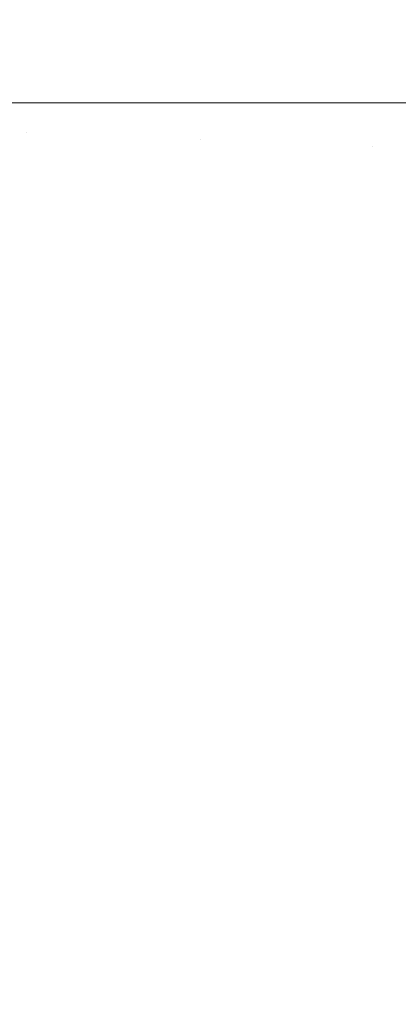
# Model space of a CAD drawing. Header units: centimetres. Extents: x -26 to 27.3, y -25.3 to -23.5.
# Tile 194 of 221: x 27.19909 to 27.20829, y -25.18174 to -25.15787. Entities that reach past the tile are written whole.
import ezdxf

# ---------------------------------------------------------------- set-up
doc = ezdxf.new("R2010")
doc.units = ezdxf.units.CM
doc.header["$LTSCALE"] = 2.54
doc.layers.add('Lucido design-1', color=7, linetype='Continuous')

# ---------------------------------------------------------------- blocks, each defined once
blk = doc.blocks.new('Gruppo-4-1')
at = {"color": 7, "linetype": 'Continuous', "lineweight": 9}
for points, invisible_edges in [([(27.199286, -23.559888, 1050.420639), (27.196434, -23.559888, 1050.421062), (27.196434, -25.159888, 1050.421062), (27.199286, -25.159888, 1050.420639)], 10), ([(27.200394, -23.559888, 1049.623666), (27.200394, -25.159888, 1049.623666), (27.196437, -25.159888, 1049.623029), (27.196437, -23.559888, 1049.623029)], 5), ([(27.199286, -25.159888, 1050.420639), (27.200391, -25.159888, 1050.420427), (27.200391, -23.559888, 1050.420427), (27.199286, -23.559888, 1050.420639)], 10), ([(27.203507, -23.559888, 1050.419828), (27.200391, -23.559888, 1050.420427), (27.200391, -25.159888, 1050.420427), (27.203507, -25.159888, 1050.419828)], 10), ([(27.204328, -23.559888, 1049.624463), (27.204328, -25.159888, 1049.624463), (27.200394, -25.159888, 1049.623666), (27.200394, -23.559888, 1049.623666)], 5), ([(27.203507, -25.159888, 1050.419828), (27.204325, -25.159888, 1050.419634), (27.204325, -23.559888, 1050.419634), (27.203507, -23.559888, 1050.419828)], 10), ([(27.207682, -23.559888, 1050.418837), (27.204325, -23.559888, 1050.419634), (27.204325, -25.159888, 1050.419634), (27.207682, -25.159888, 1050.418837)], 10), ([(27.208231, -23.559888, 1049.625418), (27.208231, -25.159888, 1049.625418), (27.204328, -25.159888, 1049.624463), (27.204328, -23.559888, 1049.624463)], 5), ([(27.207682, -25.159888, 1050.418837), (27.208228, -25.159888, 1050.418683), (27.208228, -23.559888, 1050.418683), (27.207682, -23.559888, 1050.418837)], 10), ([(27.211805, -23.559888, 1050.417671), (27.208228, -23.559888, 1050.418683), (27.208228, -25.159888, 1050.418683), (27.211805, -25.159888, 1050.417671)], 10), ([(27.212098, -23.559888, 1049.62653), (27.212098, -25.159888, 1049.62653), (27.208231, -25.159888, 1049.625418), (27.208231, -23.559888, 1049.625418)], 5), ([(27.195016, -25.160419, 1050.42127), (27.199271, -25.1606, 1050.420639), (27.199286, -25.159888, 1050.420639), (27.196434, -25.159888, 1050.421062)], 11), ([(27.200394, -25.159888, 1049.623666), (27.200378, -25.160647, 1049.623666), (27.196425, -25.160479, 1049.623029), (27.196437, -25.159888, 1049.623029)], 7), ([(27.199271, -25.1606, 1050.420639), (27.203488, -25.160779, 1050.419828), (27.203507, -25.159888, 1050.419828), (27.200391, -25.159888, 1050.420427)], 11), ([(27.200391, -25.159888, 1050.420427), (27.199286, -25.159888, 1050.420639), (27.199271, -25.1606, 1050.420639)], 10), ([(27.204328, -25.159888, 1049.624463), (27.204308, -25.160814, 1049.624463), (27.200378, -25.160647, 1049.623666), (27.200394, -25.159888, 1049.623666)], 7), ([(27.203488, -25.160779, 1050.419828), (27.207659, -25.160956, 1050.418837), (27.207682, -25.159888, 1050.418837), (27.204325, -25.159888, 1050.419634)], 11), ([(27.204325, -25.159888, 1050.419634), (27.203507, -25.159888, 1050.419828), (27.203488, -25.160779, 1050.419828)], 10), ([(27.208231, -25.159888, 1049.625418), (27.208208, -25.160979, 1049.625418), (27.204308, -25.160814, 1049.624463), (27.204328, -25.159888, 1049.624463)], 7), ([(27.207659, -25.160956, 1050.418837), (27.211778, -25.161131, 1050.417671), (27.211805, -25.159888, 1050.417671), (27.208228, -25.159888, 1050.418683)], 11), ([(27.208228, -25.159888, 1050.418683), (27.207682, -25.159888, 1050.418837), (27.207659, -25.160956, 1050.418837)], 10), ([(27.212098, -25.159888, 1049.62653), (27.212071, -25.161143, 1049.62653), (27.208208, -25.160979, 1049.625418), (27.208231, -25.159888, 1049.625418)], 7), ([(27.195016, -25.160419, 1050.42127), (27.194982, -25.160949, 1050.42127), (27.199226, -25.16131, 1050.420639), (27.199271, -25.1606, 1050.420639)], 15), ([(27.200378, -25.160647, 1049.623666), (27.20033, -25.161404, 1049.623666), (27.196387, -25.161068, 1049.623029), (27.196425, -25.160479, 1049.623029)], 15), ([(27.199271, -25.1606, 1050.420639), (27.199226, -25.16131, 1050.420639), (27.203431, -25.161668, 1050.419828), (27.203488, -25.160779, 1050.419828)], 15), ([(27.204308, -25.160814, 1049.624463), (27.204249, -25.161738, 1049.624463), (27.20033, -25.161404, 1049.623666), (27.200378, -25.160647, 1049.623666)], 15), ([(27.194982, -25.160949, 1050.42127), (27.194926, -25.161477, 1050.42127), (27.19915, -25.162018, 1050.420639), (27.199226, -25.16131, 1050.420639)], 15), ([(27.203488, -25.160779, 1050.419828), (27.203431, -25.161668, 1050.419828), (27.207591, -25.162022, 1050.418837), (27.207659, -25.160956, 1050.418837)], 15), ([(27.208208, -25.160979, 1049.625418), (27.208139, -25.162069, 1049.625418), (27.204249, -25.161738, 1049.624463), (27.204308, -25.160814, 1049.624463)], 15), ([(27.207659, -25.160956, 1050.418837), (27.207591, -25.162022, 1050.418837), (27.211699, -25.162372, 1050.417671), (27.211778, -25.161131, 1050.417671)], 15), ([(27.212071, -25.161143, 1049.62653), (27.211991, -25.162397, 1049.62653), (27.208139, -25.162069, 1049.625418), (27.208208, -25.160979, 1049.625418)], 15), ([(27.20033, -25.161404, 1049.623666), (27.20025, -25.162159, 1049.623666), (27.196325, -25.161656, 1049.623029), (27.196387, -25.161068, 1049.623029)], 15), ([(27.199226, -25.16131, 1050.420639), (27.19915, -25.162018, 1050.420639), (27.203337, -25.162554, 1050.419828), (27.203431, -25.161668, 1050.419828)], 15), ([(27.204249, -25.161738, 1049.624463), (27.204151, -25.162658, 1049.624463), (27.20025, -25.162159, 1049.623666), (27.20033, -25.161404, 1049.623666)], 15), ([(27.194926, -25.161477, 1050.42127), (27.194847, -25.162002, 1050.42127), (27.199045, -25.162722, 1050.420639), (27.19915, -25.162018, 1050.420639)], 15), ([(27.20025, -25.162159, 1049.623666), (27.200137, -25.162909, 1049.623666), (27.196237, -25.16224, 1049.623029), (27.196325, -25.161656, 1049.623029)], 15), ([(27.203431, -25.161668, 1050.419828), (27.203337, -25.162554, 1050.419828), (27.207478, -25.163084, 1050.418837), (27.207591, -25.162022, 1050.418837)], 15), ([(27.208139, -25.162069, 1049.625418), (27.208023, -25.163154, 1049.625418), (27.204151, -25.162658, 1049.624463), (27.204249, -25.161738, 1049.624463)], 15), ([(27.19915, -25.162018, 1050.420639), (27.199045, -25.162722, 1050.420639), (27.203205, -25.163435, 1050.419828), (27.203337, -25.162554, 1050.419828)], 15), ([(27.204151, -25.162658, 1049.624463), (27.204014, -25.163574, 1049.624463), (27.200137, -25.162909, 1049.623666), (27.20025, -25.162159, 1049.623666)], 15), ([(27.207591, -25.162022, 1050.418837), (27.207478, -25.163084, 1050.418837), (27.211568, -25.163608, 1050.417671), (27.211699, -25.162372, 1050.417671)], 15), ([(27.211991, -25.162397, 1049.62653), (27.211858, -25.163645, 1049.62653), (27.208023, -25.163154, 1049.625418), (27.208139, -25.162069, 1049.625418)], 15), ([(27.200137, -25.162909, 1049.623666), (27.199993, -25.163654, 1049.623666), (27.196125, -25.162821, 1049.623029), (27.196237, -25.16224, 1049.623029)], 15), ([(27.203337, -25.162554, 1050.419828), (27.203205, -25.163435, 1050.419828), (27.20732, -25.164141, 1050.418837), (27.207478, -25.163084, 1050.418837)], 15), ([(27.208023, -25.163154, 1049.625418), (27.207862, -25.164234, 1049.625418), (27.204014, -25.163574, 1049.624463), (27.204151, -25.162658, 1049.624463)], 15), ([(27.199993, -25.163654, 1049.623666), (27.199818, -25.164392, 1049.623666), (27.195988, -25.163395, 1049.623029), (27.196125, -25.162821, 1049.623029)], 15), ([(27.199045, -25.162722, 1050.420639), (27.19891, -25.163421, 1050.420639), (27.203036, -25.16431, 1050.419828), (27.203205, -25.163435, 1050.419828)], 15), ([(27.204014, -25.163574, 1049.624463), (27.203838, -25.164483, 1049.624463), (27.199993, -25.163654, 1049.623666), (27.200137, -25.162909, 1049.623666)], 15), ([(27.207478, -25.163084, 1050.418837), (27.20732, -25.164141, 1050.418837), (27.211384, -25.164837, 1050.417671), (27.211568, -25.163608, 1050.417671)], 15), ([(27.211858, -25.163645, 1049.62653), (27.211672, -25.164887, 1049.62653), (27.207862, -25.164234, 1049.625418), (27.208023, -25.163154, 1049.625418)], 15), ([(27.199818, -25.164392, 1049.623666), (27.199611, -25.165123, 1049.623666), (27.195827, -25.163964, 1049.623029), (27.195988, -25.163395, 1049.623029)], 15), ([(27.19891, -25.163421, 1050.420639), (27.198745, -25.164113, 1050.420639), (27.20283, -25.165177, 1050.419828), (27.203036, -25.16431, 1050.419828)], 15), ([(27.203205, -25.163435, 1050.419828), (27.203036, -25.16431, 1050.419828), (27.207117, -25.16519, 1050.418837), (27.20732, -25.164141, 1050.418837)], 15), ([(27.207862, -25.164234, 1049.625418), (27.207654, -25.165305, 1049.625418), (27.203838, -25.164483, 1049.624463), (27.204014, -25.163574, 1049.624463)], 15), ([(27.203838, -25.164483, 1049.624463), (27.203624, -25.165384, 1049.624463), (27.199818, -25.164392, 1049.623666), (27.199993, -25.163654, 1049.623666)], 15), ([(27.199611, -25.165123, 1049.623666), (27.199373, -25.165843, 1049.623666), (27.195642, -25.164525, 1049.623029), (27.195827, -25.163964, 1049.623029)], 15), ([(27.198745, -25.164113, 1050.420639), (27.198551, -25.164798, 1050.420639), (27.202587, -25.166034, 1050.419828), (27.20283, -25.165177, 1050.419828)], 15), ([(27.203036, -25.16431, 1050.419828), (27.20283, -25.165177, 1050.419828), (27.20687, -25.166229, 1050.418837), (27.207117, -25.16519, 1050.418837)], 15), ([(27.20732, -25.164141, 1050.418837), (27.207117, -25.16519, 1050.418837), (27.211147, -25.166058, 1050.417671), (27.211384, -25.164837, 1050.417671)], 15), ([(27.211672, -25.164887, 1049.62653), (27.211434, -25.16612, 1049.62653), (27.207654, -25.165305, 1049.625418), (27.207862, -25.164234, 1049.625418)], 15), ([(27.199373, -25.165843, 1049.623666), (27.199105, -25.166553, 1049.623666), (27.195434, -25.165078, 1049.623029), (27.195642, -25.164525, 1049.623029)], 15), ([(27.203624, -25.165384, 1049.624463), (27.203372, -25.166274, 1049.624463), (27.199611, -25.165123, 1049.623666), (27.199818, -25.164392, 1049.623666)], 15), ([(27.207654, -25.165305, 1049.625418), (27.207402, -25.166367, 1049.625418), (27.203624, -25.165384, 1049.624463), (27.203838, -25.164483, 1049.624463)], 15), ([(27.198551, -25.164798, 1050.420639), (27.198328, -25.165474, 1050.420639), (27.202308, -25.16688, 1050.419828), (27.202587, -25.166034, 1050.419828)], 15), ([(27.199105, -25.166553, 1049.623666), (27.198808, -25.167251, 1049.623666), (27.195202, -25.165621, 1049.623029), (27.195434, -25.165078, 1049.623029)], 15), ([(27.203372, -25.166274, 1049.624463), (27.203082, -25.167154, 1049.624463), (27.199373, -25.165843, 1049.623666), (27.199611, -25.165123, 1049.623666)], 15), ([(27.20283, -25.165177, 1050.419828), (27.202587, -25.166034, 1050.419828), (27.206579, -25.167257, 1050.418837), (27.20687, -25.166229, 1050.418837)], 15), ([(27.207117, -25.16519, 1050.418837), (27.20687, -25.166229, 1050.418837), (27.21086, -25.167268, 1050.417671), (27.211147, -25.166058, 1050.417671)], 15), ([(27.198328, -25.165474, 1050.420639), (27.198077, -25.16614, 1050.420639), (27.201993, -25.167714, 1050.419828), (27.202308, -25.16688, 1050.419828)], 15), ([(27.207402, -25.166367, 1049.625418), (27.207104, -25.167417, 1049.625418), (27.203372, -25.166274, 1049.624463), (27.203624, -25.165384, 1049.624463)], 15), ([(27.211434, -25.16612, 1049.62653), (27.211143, -25.167342, 1049.62653), (27.207402, -25.166367, 1049.625418), (27.207654, -25.165305, 1049.625418)], 15), ([(27.203082, -25.167154, 1049.624463), (27.202755, -25.16802, 1049.624463), (27.199105, -25.166553, 1049.623666), (27.199373, -25.165843, 1049.623666)], 15), ([(27.198077, -25.16614, 1050.420639), (27.197797, -25.166795, 1050.420639), (27.201644, -25.168533, 1050.419828), (27.201993, -25.167714, 1050.419828)], 15), ([(27.202587, -25.166034, 1050.419828), (27.202308, -25.16688, 1050.419828), (27.206245, -25.168271, 1050.418837), (27.206579, -25.167257, 1050.418837)], 15), ([(27.20687, -25.166229, 1050.418837), (27.206579, -25.167257, 1050.418837), (27.210521, -25.168464, 1050.417671), (27.21086, -25.167268, 1050.417671)], 15), ([(27.207104, -25.167417, 1049.625418), (27.206763, -25.168454, 1049.625418), (27.203082, -25.167154, 1049.624463), (27.203372, -25.166274, 1049.624463)], 15), ([(27.211143, -25.167342, 1049.62653), (27.210801, -25.16855, 1049.62653), (27.207104, -25.167417, 1049.625418), (27.207402, -25.166367, 1049.625418)], 15), ([(27.202755, -25.16802, 1049.624463), (27.202392, -25.168872, 1049.624463), (27.198808, -25.167251, 1049.623666), (27.199105, -25.166553, 1049.623666)], 15), ([(27.197797, -25.166795, 1050.420639), (27.197491, -25.167437, 1050.420639), (27.201259, -25.169337, 1050.419828), (27.201644, -25.168533, 1050.419828)], 15), ([(27.202308, -25.16688, 1050.419828), (27.201993, -25.167714, 1050.419828), (27.205868, -25.169271, 1050.418837), (27.206245, -25.168271, 1050.418837)], 15), ([(27.206763, -25.168454, 1049.625418), (27.206377, -25.169475, 1049.625418), (27.202755, -25.16802, 1049.624463), (27.203082, -25.167154, 1049.624463)], 15), ([(27.197491, -25.167437, 1050.420639), (27.197157, -25.168066, 1050.420639), (27.200841, -25.170124, 1050.419828), (27.201259, -25.169337, 1050.419828)], 15), ([(27.202392, -25.168872, 1049.624463), (27.201993, -25.169707, 1049.624463), (27.19848, -25.167936, 1049.623666), (27.198808, -25.167251, 1049.623666)], 15), ([(27.206579, -25.167257, 1050.418837), (27.206245, -25.168271, 1050.418837), (27.210132, -25.169645, 1050.417671), (27.210521, -25.168464, 1050.417671)], 15), ([(27.210801, -25.16855, 1049.62653), (27.210408, -25.169742, 1049.62653), (27.206763, -25.168454, 1049.625418), (27.207104, -25.167417, 1049.625418)], 15), ([(27.201993, -25.167714, 1050.419828), (27.201644, -25.168533, 1050.419828), (27.205448, -25.170253, 1050.418837), (27.205868, -25.169271, 1050.418837)], 15), ([(27.197157, -25.168066, 1050.420639), (27.196796, -25.16868, 1050.420639), (27.200391, -25.170893, 1050.419828), (27.200841, -25.170124, 1050.419828)], 15), ([(27.201993, -25.169707, 1049.624463), (27.201558, -25.170525, 1049.624463), (27.198124, -25.168606, 1049.623666), (27.19848, -25.167936, 1049.623666)], 15), ([(27.206377, -25.169475, 1049.625418), (27.205949, -25.170479, 1049.625418), (27.202392, -25.168872, 1049.624463), (27.202755, -25.16802, 1049.624463)], 15), ([(27.206245, -25.168271, 1050.418837), (27.205868, -25.169271, 1050.418837), (27.209693, -25.170808, 1050.417671), (27.210132, -25.169645, 1050.417671)], 15), ([(27.201558, -25.170525, 1049.624463), (27.20109, -25.171323, 1049.624463), (27.19774, -25.169261, 1049.623666), (27.198124, -25.168606, 1049.623666)], 15), ([(27.201644, -25.168533, 1050.419828), (27.201259, -25.169337, 1050.419828), (27.204988, -25.171217, 1050.418837), (27.205448, -25.170253, 1050.418837)], 15), ([(27.210408, -25.169742, 1049.62653), (27.209965, -25.170917, 1049.62653), (27.206377, -25.169475, 1049.625418), (27.206763, -25.168454, 1049.625418)], 15), ([(27.196796, -25.16868, 1050.420639), (27.19641, -25.169278, 1050.420639), (27.199907, -25.171641, 1050.419828), (27.200391, -25.170893, 1050.419828)], 15), ([(27.205949, -25.170479, 1049.625418), (27.205478, -25.171464, 1049.625418), (27.201993, -25.169707, 1049.624463), (27.202392, -25.168872, 1049.624463)], 15), ([(27.19641, -25.169278, 1050.420639), (27.195999, -25.169859, 1050.420639), (27.199393, -25.172369, 1050.419828), (27.199907, -25.171641, 1050.419828)], 15), ([(27.20109, -25.171323, 1049.624463), (27.200588, -25.172101, 1049.624463), (27.197329, -25.169898, 1049.623666), (27.19774, -25.169261, 1049.623666)], 15), ([(27.201259, -25.169337, 1050.419828), (27.200841, -25.170124, 1050.419828), (27.204487, -25.17216, 1050.418837), (27.204988, -25.171217, 1050.418837)], 15), ([(27.205868, -25.169271, 1050.418837), (27.205448, -25.170253, 1050.418837), (27.209205, -25.171951, 1050.417671), (27.209693, -25.170808, 1050.417671)], 15), ([(27.209965, -25.170917, 1049.62653), (27.209472, -25.172072, 1049.62653), (27.205949, -25.170479, 1049.625418), (27.206377, -25.169475, 1049.625418)], 15), ([(27.205478, -25.171464, 1049.625418), (27.204966, -25.172428, 1049.625418), (27.201558, -25.170525, 1049.624463), (27.201993, -25.169707, 1049.624463)], 15), ([(27.195999, -25.169859, 1050.420639), (27.195564, -25.170422, 1050.420639), (27.198848, -25.173074, 1050.419828), (27.199393, -25.172369, 1050.419828)], 15), ([(27.200588, -25.172101, 1049.624463), (27.200053, -25.172857, 1049.624463), (27.196891, -25.170518, 1049.623666), (27.197329, -25.169898, 1049.623666)], 15), ([(27.200841, -25.170124, 1050.419828), (27.200391, -25.170893, 1050.419828), (27.203946, -25.173082, 1050.418837), (27.204487, -25.17216, 1050.418837)], 15), ([(27.205448, -25.170253, 1050.418837), (27.204988, -25.171217, 1050.418837), (27.208669, -25.173073, 1050.417671), (27.209205, -25.171951, 1050.417671)], 15), ([(27.200053, -25.172857, 1049.624463), (27.199487, -25.17359, 1049.624463), (27.196427, -25.171118, 1049.623666), (27.196891, -25.170518, 1049.623666)], 15), ([(27.204966, -25.172428, 1049.625418), (27.204414, -25.17337, 1049.625418), (27.20109, -25.171323, 1049.624463), (27.201558, -25.170525, 1049.624463)], 15), ([(27.209472, -25.172072, 1049.62653), (27.208931, -25.173205, 1049.62653), (27.205478, -25.171464, 1049.625418), (27.205949, -25.170479, 1049.625418)], 15), ([(27.200391, -25.170893, 1050.419828), (27.199907, -25.171641, 1050.419828), (27.203367, -25.173979, 1050.418837), (27.203946, -25.173082, 1050.418837)], 15), ([(27.199487, -25.17359, 1049.624463), (27.19889, -25.174297, 1049.624463), (27.195937, -25.171699, 1049.623666), (27.196427, -25.171118, 1049.623666)], 15), ([(27.204988, -25.171217, 1050.418837), (27.204487, -25.17216, 1050.418837), (27.208086, -25.174171, 1050.417671), (27.208669, -25.173073, 1050.417671)], 15), ([(27.204414, -25.17337, 1049.625418), (27.203822, -25.174287, 1049.625418), (27.200588, -25.172101, 1049.624463), (27.20109, -25.171323, 1049.624463)], 15), ([(27.208931, -25.173205, 1049.62653), (27.208342, -25.174314, 1049.62653), (27.204966, -25.172428, 1049.625418), (27.205478, -25.171464, 1049.625418)], 15), ([(27.199907, -25.171641, 1050.419828), (27.199393, -25.172369, 1050.419828), (27.20275, -25.174851, 1050.418837), (27.203367, -25.173979, 1050.418837)], 15), ([(27.203822, -25.174287, 1049.625418), (27.203191, -25.175178, 1049.625418), (27.200053, -25.172857, 1049.624463), (27.200588, -25.172101, 1049.624463)], 15), ([(27.204487, -25.17216, 1050.418837), (27.203946, -25.173082, 1050.418837), (27.207457, -25.175243, 1050.417671), (27.208086, -25.174171, 1050.417671)], 15), ([(27.199393, -25.172369, 1050.419828), (27.198848, -25.173074, 1050.419828), (27.202097, -25.175697, 1050.418837), (27.20275, -25.174851, 1050.418837)], 15), ([(27.208342, -25.174314, 1049.62653), (27.207706, -25.175397, 1049.62653), (27.204414, -25.17337, 1049.625418), (27.204966, -25.172428, 1049.625418)], 15), ([(27.203191, -25.175178, 1049.625418), (27.202524, -25.176042, 1049.625418), (27.199487, -25.17359, 1049.624463), (27.200053, -25.172857, 1049.624463)], 15), ([(27.198848, -25.173074, 1050.419828), (27.198274, -25.173755, 1050.419828), (27.201408, -25.176513, 1050.418837), (27.202097, -25.175697, 1050.418837)], 15), ([(27.203946, -25.173082, 1050.418837), (27.203367, -25.173979, 1050.418837), (27.206782, -25.176288, 1050.417671), (27.207457, -25.175243, 1050.417671)], 15), ([(27.208669, -25.173073, 1050.417671), (27.208086, -25.174171, 1050.417671), (27.211633, -25.176152, 1050.41633), (27.212297, -25.174902, 1050.41633)], 15), ([(27.207706, -25.175397, 1049.62653), (27.207025, -25.176452, 1049.62653), (27.203822, -25.174287, 1049.625418), (27.204414, -25.17337, 1049.625418)], 15), ([(27.202524, -25.176042, 1049.625418), (27.20182, -25.176876, 1049.625418), (27.19889, -25.174297, 1049.624463), (27.199487, -25.17359, 1049.624463)], 15), ([(27.198274, -25.173755, 1050.419828), (27.197671, -25.174411, 1050.419828), (27.200685, -25.1773, 1050.418837), (27.201408, -25.176513, 1050.418837)], 15), ([(27.203367, -25.173979, 1050.418837), (27.20275, -25.174851, 1050.418837), (27.206064, -25.177303, 1050.417671), (27.206782, -25.176288, 1050.417671)], 15), ([(27.20182, -25.176876, 1049.625418), (27.201082, -25.17768, 1049.625418), (27.198264, -25.174979, 1049.624463), (27.19889, -25.174297, 1049.624463)], 15), ([(27.207025, -25.176452, 1049.62653), (27.2063, -25.177477, 1049.62653), (27.203191, -25.175178, 1049.625418), (27.203822, -25.174287, 1049.625418)], 15), ([(27.208086, -25.174171, 1050.417671), (27.207457, -25.175243, 1050.417671), (27.210916, -25.177373, 1050.41633), (27.211633, -25.176152, 1050.41633)], 15), ([(27.211679, -25.176179, 1049.627799), (27.210962, -25.177402, 1049.627799), (27.207706, -25.175397, 1049.62653), (27.208342, -25.174314, 1049.62653)], 15), ([(27.197671, -25.174411, 1050.419828), (27.197041, -25.175041, 1050.419828), (27.19993, -25.178055, 1050.418837), (27.200685, -25.1773, 1050.418837)], 15), ([(27.197041, -25.175041, 1050.419828), (27.196385, -25.175644, 1050.419828), (27.199143, -25.178778, 1050.418837), (27.19993, -25.178055, 1050.418837)], 15), ([(27.201082, -25.17768, 1049.625418), (27.20031, -25.178452, 1049.625418), (27.197609, -25.175634, 1049.624463), (27.198264, -25.174979, 1049.624463)], 15), ([(27.20275, -25.174851, 1050.418837), (27.202097, -25.175697, 1050.418837), (27.205304, -25.178287, 1050.417671), (27.206064, -25.177303, 1050.417671)], 15), ([(27.2063, -25.177477, 1049.62653), (27.205532, -25.178471, 1049.62653), (27.202524, -25.176042, 1049.625418), (27.203191, -25.175178, 1049.625418)], 15), ([(27.207457, -25.175243, 1050.417671), (27.206782, -25.176288, 1050.417671), (27.210148, -25.178563, 1050.41633), (27.210916, -25.177373, 1050.41633)], 15), ([(27.210962, -25.177402, 1049.627799), (27.210193, -25.178593, 1049.627799), (27.207025, -25.176452, 1049.62653), (27.207706, -25.175397, 1049.62653)], 15), ([(27.196385, -25.175644, 1050.419828), (27.195704, -25.176218, 1050.419828), (27.198327, -25.179467, 1050.418837), (27.199143, -25.178778, 1050.418837)], 15), ([(27.20031, -25.178452, 1049.625418), (27.199506, -25.17919, 1049.625418), (27.196927, -25.17626, 1049.624463), (27.197609, -25.175634, 1049.624463)], 15), ([(27.202097, -25.175697, 1050.418837), (27.201408, -25.176513, 1050.418837), (27.204503, -25.179237, 1050.417671), (27.205304, -25.178287, 1050.417671)], 15), ([(27.199506, -25.17919, 1049.625418), (27.198672, -25.179894, 1049.625418), (27.196219, -25.176857, 1049.624463), (27.196927, -25.17626, 1049.624463)], 15), ([(27.205532, -25.178471, 1049.62653), (27.204723, -25.179431, 1049.62653), (27.20182, -25.176876, 1049.625418), (27.202524, -25.176042, 1049.625418)], 15), ([(27.206782, -25.176288, 1050.417671), (27.206064, -25.177303, 1050.417671), (27.209331, -25.179719, 1050.41633), (27.210148, -25.178563, 1050.41633)], 15), ([(27.210193, -25.178593, 1049.627799), (27.209374, -25.179751, 1049.627799), (27.2063, -25.177477, 1049.62653), (27.207025, -25.176452, 1049.62653)], 15), ([(27.201408, -25.176513, 1050.418837), (27.200685, -25.1773, 1050.418837), (27.203662, -25.180153, 1050.417671), (27.204503, -25.179237, 1050.417671)], 15), ([(27.204723, -25.179431, 1049.62653), (27.203873, -25.180356, 1049.62653), (27.201082, -25.17768, 1049.625418), (27.20182, -25.176876, 1049.625418)], 15), ([(27.200685, -25.1773, 1050.418837), (27.19993, -25.178055, 1050.418837), (27.202783, -25.181032, 1050.417671), (27.203662, -25.180153, 1050.417671)], 15), ([(27.206064, -25.177303, 1050.417671), (27.205304, -25.178287, 1050.417671), (27.208465, -25.180839, 1050.41633), (27.209331, -25.179719, 1050.41633)], 15), ([(27.203873, -25.180356, 1049.62653), (27.202985, -25.181243, 1049.62653), (27.20031, -25.178452, 1049.625418), (27.201082, -25.17768, 1049.625418)], 15), ([(27.209374, -25.179751, 1049.627799), (27.208507, -25.180873, 1049.627799), (27.205532, -25.178471, 1049.62653), (27.2063, -25.177477, 1049.62653)], 15), ([(27.19993, -25.178055, 1050.418837), (27.199143, -25.178778, 1050.418837), (27.201867, -25.181873, 1050.417671), (27.202783, -25.181032, 1050.417671)], 15), ([(27.205304, -25.178287, 1050.417671), (27.204503, -25.179237, 1050.417671), (27.207553, -25.181921, 1050.41633), (27.208465, -25.180839, 1050.41633)], 15), ([(27.202985, -25.181243, 1049.62653), (27.202061, -25.182093, 1049.62653), (27.199506, -25.17919, 1049.625418), (27.20031, -25.178452, 1049.625418)], 15), ([(27.208507, -25.180873, 1049.627799), (27.207593, -25.181957, 1049.627799), (27.204723, -25.179431, 1049.62653), (27.205532, -25.178471, 1049.62653)], 15), ([(27.199143, -25.178778, 1050.418837), (27.198327, -25.179467, 1050.418837), (27.200917, -25.182674, 1050.417671), (27.201867, -25.181873, 1050.417671)], 15), ([(27.202061, -25.182093, 1049.62653), (27.201101, -25.182902, 1049.62653), (27.198672, -25.179894, 1049.625418), (27.199506, -25.17919, 1049.625418)], 15), ([(27.204503, -25.179237, 1050.417671), (27.203662, -25.180153, 1050.417671), (27.206595, -25.182964, 1050.41633), (27.207553, -25.181921, 1050.41633)], 15), ([(27.198327, -25.179467, 1050.418837), (27.197481, -25.18012, 1050.418837), (27.199933, -25.183435, 1050.417671), (27.200917, -25.182674, 1050.417671)], 15), ([(27.207593, -25.181957, 1049.627799), (27.206634, -25.183001, 1049.627799), (27.203873, -25.180356, 1049.62653), (27.204723, -25.179431, 1049.62653)], 15), ([(27.201101, -25.182902, 1049.62653), (27.200107, -25.18367, 1049.62653), (27.197808, -25.180562, 1049.625418), (27.198672, -25.179894, 1049.625418)], 15), ([(27.197481, -25.18012, 1050.418837), (27.196609, -25.180737, 1050.418837), (27.198918, -25.184152, 1050.417671), (27.199933, -25.183435, 1050.417671)], 15), ([(27.203662, -25.180153, 1050.417671), (27.202783, -25.181032, 1050.417671), (27.205594, -25.183965, 1050.41633), (27.206595, -25.182964, 1050.41633)], 15), ([(27.200107, -25.18367, 1049.62653), (27.199082, -25.184395, 1049.62653), (27.196917, -25.181192, 1049.625418), (27.197808, -25.180562, 1049.625418)], 15), ([(27.206634, -25.183001, 1049.627799), (27.205631, -25.184004, 1049.627799), (27.202985, -25.181243, 1049.62653), (27.203873, -25.180356, 1049.62653)], 15), ([(27.202783, -25.181032, 1050.417671), (27.201867, -25.181873, 1050.417671), (27.204551, -25.184923, 1050.41633), (27.205594, -25.183965, 1050.41633)], 15), ([(27.208465, -25.180839, 1050.41633), (27.207553, -25.181921, 1050.41633), (27.210552, -25.184561, 1050.41482), (27.211574, -25.183349, 1050.41482)], 15), ([(27.211443, -25.183243, 1049.629223), (27.210425, -25.18445, 1049.629223), (27.207593, -25.181957, 1049.627799), (27.208507, -25.180873, 1049.627799)], 15), ([(27.205631, -25.184004, 1049.627799), (27.204587, -25.184963, 1049.627799), (27.202061, -25.182093, 1049.62653), (27.202985, -25.181243, 1049.62653)], 15)]:
    blk.add_3dface(points, dxfattribs=dict(at, invisible_edges=invisible_edges))

msp = doc.modelspace()

# ---------------------------------------------------------------- block references
at = {"layer": 'Lucido design-1', "color": 7}
msp.add_blockref('Gruppo-4-1', (0, 0), dxfattribs=at)

doc.saveas('drawing.dxf')
